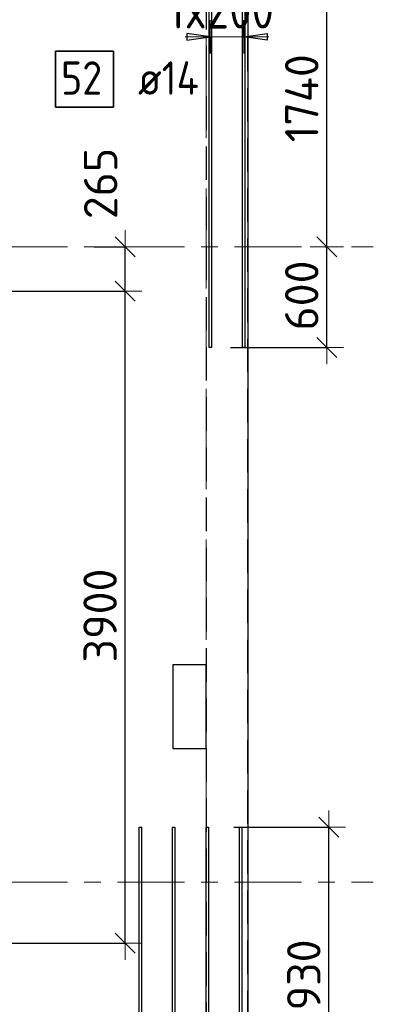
# Model space of a CAD drawing. Header units: metres. Extents: x -38 to 98, y -15 to 19.
# Tile 34 of 64: x 60.48 to 62.6, y 8.27 to 14.16. Entities that reach past the tile are written whole.
import ezdxf

# ---------------------------------------------------------------- set-up
doc = ezdxf.new("R2010")
doc.units = ezdxf.units.M
doc.header["$PDMODE"] = 65
for name, pattern in [('______11', [0.5, 0.4, -0.05, 0, -0.05]), ('______2', [0.27, 0.2, -0.07]), ('______5', [1.1, 0.8, -0.1, 0.1, -0.1])]:
    doc.linetypes.add(name, pattern=pattern)
for name, color, linetype, lineweight in [('XR$2$Осевая линия (1)', 7, '______5', 13), ('XR$3$Перекрытие (1)', 7, 'Continuous', 35), ('XR$3$Размерная линия (1)', 7, 'Continuous', 13), ('XR$5$Стена (1)', 7, 'Continuous', 35)]:
    doc.layers.add(name, color=color, linetype=linetype, lineweight=lineweight)
doc.layers.add('XR$3$Арм.стержн.Доп. Арм. верхн.зоны У', color=7, linetype='Continuous', lineweight=35, true_color=0x739641)
doc.styles.add('ISOCPEUR', font='txt')
doc.dimstyles.new('DIMSTYLE_3', dxfattribs={"dimtxt": 0.2, "dimasz": 0.2, "dimexe": 0, "dimexo": 0, "dimgap": 0.1, "dimtad": 2, "dimdec": 0, "dimlfac": 1000, "dimrnd": 5, "dimzin": 12, "dimdsep": 46, "dimtxsty": 'ISOCPEUR', "dimblk1": 'ALL_ML_STRICH', "dimblk2": 'ALL_ML_STRICH', "dimsah": 1, "dimcen": 0, "dimclrd": 7, "dimclre": 256, "dimclrt": 7, "dimadec": 0, "dimazin": 0, "dimtfac": 1, "dimtdec": 0, "dimtix": 1, "dimtmove": 2, "dimatfit": 3, "dimfxl": 0, "dimtzin": 0, "dimlwd": 0, "dimlwe": -3, "dimarcsym": 0})
doc.dimstyles.new('DIMSTYLE_7', dxfattribs={"dimtxt": 0.2, "dimasz": 0.2, "dimexe": 0, "dimexo": 0, "dimgap": 0.1, "dimtad": 2, "dimdec": 0, "dimlfac": 1000, "dimrnd": 5, "dimzin": 12, "dimdsep": 46, "dimtxsty": 'ISOCPEUR', "dimblk1": 'ALL_ML_STRICH', "dimblk2": 'ALL_ML_STRICH', "dimsah": 1, "dimcen": 0, "dimclrd": 7, "dimclre": 256, "dimclrt": 7, "dimadec": 0, "dimazin": 0, "dimtfac": 1, "dimtdec": 0, "dimtix": 1, "dimtmove": 2, "dimatfit": 3, "dimfxl": 0, "dimtvp": 1.2, "dimtzin": 0, "dimlwd": 0, "dimlwe": -3, "dimarcsym": 0})

# ---------------------------------------------------------------- blocks, each defined once
blk = doc.blocks.new('ALL_ML_STRICH')
at = {"color": 0, "linetype": 'ByBlock', "lineweight": -2}
for p, q in [((-0.3, -0.3), (0.3, 0.3)), ((0, -0.5), (0, 0.5)), ((-1, 0), (0.5, 0))]:
    blk.add_line(p, q, dxfattribs=at)
blk = doc.blocks.new('*D179')
at = {"layer": 'DEFPOINTS', "color": 7, "linetype": 'Continuous', "lineweight": 13, "transparency": 33554687}
for p in [(60.2571, 12.5343), (60.2414, 8.6343), (61.1149, 8.6343)]:
    blk.add_point(p, dxfattribs=at)
at = {"layer": 'XR$3$Размерная линия (1)', "color": 9, "linetype": 'Continuous', "lineweight": -2, "true_color": 0xc7c7c7, "transparency": 33554687}
for p, q in [((60.2771, 12.5343), (61.1149, 12.5343)), ((60.2614, 8.6343), (61.1149, 8.6343))]:
    blk.add_line(p, q, dxfattribs=at)
at = {"layer": 'XR$3$Размерная линия (1)', "color": 7, "linetype": 'Continuous', "lineweight": -2, "transparency": 33554687}
blk.add_line((61.1149, 8.6343), (61.1149, 12.5343), dxfattribs=at)
at = {"layer": 'XR$3$Размерная линия (1)', "color": 7, "linetype": 'Continuous', "lineweight": 13, "transparency": 33554687, "xscale": 0.2, "yscale": 0.2, "zscale": 0.2}
for p, rotation in [((61.1149, 12.5343), 90), ((61.1149, 8.6343), 270)]:
    blk.add_blockref('ALL_ML_STRICH', p, dxfattribs=dict(at, rotation=rotation))
at = {"layer": 'XR$3$Размерная линия (1)', "color": 7, "linetype": 'Continuous', "lineweight": 13, "transparency": 33554687, "insert": (60.9649, 10.5943), "char_height": 0.2, "width": 0.8, "attachment_point": 5, "rotation": 90, "style": 'ISOCPEUR'}
blk.add_mtext('\\A1;{3900}', dxfattribs=at)
blk = doc.blocks.new('*D180')
at = {"layer": 'DEFPOINTS', "color": 7, "linetype": 'Continuous', "lineweight": 13, "transparency": 33554687}
for p in [(60.9095, 12.8), (60.2571, 12.5343), (61.1149, 12.5343)]:
    blk.add_point(p, dxfattribs=at)
at = {"layer": 'XR$3$Размерная линия (1)', "color": 9, "linetype": 'Continuous', "lineweight": -2, "true_color": 0xc7c7c7, "transparency": 33554687}
for p, q in [((60.9295, 12.8), (61.1149, 12.8)), ((60.2771, 12.5343), (61.1149, 12.5343))]:
    blk.add_line(p, q, dxfattribs=at)
at = {"layer": 'XR$3$Размерная линия (1)', "color": 7, "linetype": 'Continuous', "lineweight": -2, "transparency": 33554687}
blk.add_line((61.1149, 12.5343), (61.1149, 12.8), dxfattribs=at)
at = {"layer": 'XR$3$Размерная линия (1)', "color": 7, "linetype": 'Continuous', "lineweight": 13, "transparency": 33554687, "xscale": 0.2, "yscale": 0.2, "zscale": 0.2}
for p, rotation in [((61.1149, 12.8), 90), ((61.1149, 12.5343), 270)]:
    blk.add_blockref('ALL_ML_STRICH', p, dxfattribs=dict(at, rotation=rotation))
at = {"layer": 'XR$3$Размерная линия (1)', "color": 7, "linetype": 'Continuous', "lineweight": 13, "transparency": 33554687, "insert": (60.9683, 13.1788), "char_height": 0.2, "width": 0.6, "attachment_point": 5, "rotation": 90, "style": 'ISOCPEUR'}
blk.add_mtext('\\A1;{265}', dxfattribs=at)
blk = doc.blocks.new('*D198')
at = {"layer": 'DEFPOINTS', "color": 7, "linetype": 'Continuous', "lineweight": 13, "transparency": 33554687}
for p in [(62.2895, 12.8), (61.7245, 12.1975), (62.3216, 12.1975)]:
    blk.add_point(p, dxfattribs=at)
at = {"layer": 'XR$3$Размерная линия (1)', "color": 9, "linetype": 'Continuous', "lineweight": -2, "true_color": 0xc7c7c7, "transparency": 33554687}
for p, q in [((62.3095, 12.8), (62.3216, 12.8)), ((61.7445, 12.1975), (62.3216, 12.1975))]:
    blk.add_line(p, q, dxfattribs=at)
at = {"layer": 'XR$3$Размерная линия (1)', "color": 7, "linetype": 'Continuous', "lineweight": -2, "transparency": 33554687}
blk.add_line((62.3216, 12.1975), (62.3216, 12.8), dxfattribs=at)
at = {"layer": 'XR$3$Размерная линия (1)', "color": 7, "linetype": 'Continuous', "lineweight": 13, "transparency": 33554687, "xscale": 0.2, "yscale": 0.2, "zscale": 0.2}
for p, rotation in [((62.3216, 12.8), 90), ((62.3216, 12.1975), 270)]:
    blk.add_blockref('ALL_ML_STRICH', p, dxfattribs=dict(at, rotation=rotation))
at = {"layer": 'XR$3$Размерная линия (1)', "color": 7, "linetype": 'Continuous', "lineweight": 13, "transparency": 33554687, "insert": (62.1716, 12.5088), "char_height": 0.2, "width": 0.6, "attachment_point": 5, "rotation": 90, "style": 'ISOCPEUR'}
blk.add_mtext('\\A1;{600}', dxfattribs=at)
blk = doc.blocks.new('*D199')
at = {"layer": 'DEFPOINTS', "color": 7, "linetype": 'Continuous', "lineweight": 13, "transparency": 33554687}
for p in [(61.7593, 14.5375), (62.2895, 12.8), (62.3216, 12.8)]:
    blk.add_point(p, dxfattribs=at)
at = {"layer": 'XR$3$Размерная линия (1)', "color": 9, "linetype": 'Continuous', "lineweight": -2, "true_color": 0xc7c7c7, "transparency": 33554687}
for p, q in [((61.7793, 14.5375), (62.3216, 14.5375)), ((62.3095, 12.8), (62.3216, 12.8))]:
    blk.add_line(p, q, dxfattribs=at)
at = {"layer": 'XR$3$Размерная линия (1)', "color": 7, "linetype": 'Continuous', "lineweight": -2, "transparency": 33554687}
blk.add_line((62.3216, 12.8), (62.3216, 14.5375), dxfattribs=at)
at = {"layer": 'XR$3$Размерная линия (1)', "color": 7, "linetype": 'Continuous', "lineweight": 13, "transparency": 33554687, "xscale": 0.2, "yscale": 0.2, "zscale": 0.2}
for p, rotation in [((62.3216, 14.5375), 90), ((62.3216, 12.8), 270)]:
    blk.add_blockref('ALL_ML_STRICH', p, dxfattribs=dict(at, rotation=rotation))
at = {"layer": 'XR$3$Размерная линия (1)', "color": 7, "linetype": 'Continuous', "lineweight": 13, "transparency": 33554687, "insert": (62.1716, 13.6888), "char_height": 0.2, "width": 0.8, "attachment_point": 5, "rotation": 90, "style": 'ISOCPEUR'}
blk.add_mtext('\\A1;{1740}', dxfattribs=at)
blk = doc.blocks.new('*D201')
at = {"layer": 'DEFPOINTS', "color": 7, "linetype": 'Continuous', "lineweight": 13, "transparency": 33554687}
for p in [(61.7462, 9.3287), (62.3068, 7.4), (62.3341, 7.4)]:
    blk.add_point(p, dxfattribs=at)
at = {"layer": 'XR$3$Размерная линия (1)', "color": 9, "linetype": 'Continuous', "lineweight": -2, "true_color": 0xc7c7c7, "transparency": 33554687}
for p, q in [((61.7662, 9.3287), (62.3341, 9.3287)), ((62.3268, 7.4), (62.3341, 7.4))]:
    blk.add_line(p, q, dxfattribs=at)
at = {"layer": 'XR$3$Размерная линия (1)', "color": 7, "linetype": 'Continuous', "lineweight": -2, "transparency": 33554687}
blk.add_line((62.3341, 7.4), (62.3341, 9.3287), dxfattribs=at)
at = {"layer": 'XR$3$Размерная линия (1)', "color": 7, "linetype": 'Continuous', "lineweight": 13, "transparency": 33554687, "xscale": 0.2, "yscale": 0.2, "zscale": 0.2}
for p, rotation in [((62.3341, 9.3287), 90), ((62.3341, 7.4), 270)]:
    blk.add_blockref('ALL_ML_STRICH', p, dxfattribs=dict(at, rotation=rotation))
at = {"layer": 'XR$3$Размерная линия (1)', "color": 7, "linetype": 'Continuous', "lineweight": 13, "transparency": 33554687, "insert": (62.1841, 8.3943), "char_height": 0.2, "width": 0.8, "attachment_point": 5, "rotation": 90, "style": 'ISOCPEUR'}
blk.add_mtext('\\A1;{1930}', dxfattribs=at)

msp = doc.modelspace()

# ---------------------------------------------------------------- linework, layer by layer
at = {"layer": 'XR$2$Осевая линия (1)', "color": 253, "linetype": '______11', "lineweight": 13, "true_color": 0xa0a0a0, "transparency": 33554687}
for p, q in [((61.6, -2.65), (61.6, 18.35)), ((-2.63, 12.8), (62.6, 12.8)), ((-2.63, 9), (62.6, 9))]:
    msp.add_line(p, q, dxfattribs=at)
at = {"layer": 'XR$3$Арм.стержн.Доп. Арм. верхн.зоны У', "color": 253, "linetype": 'Continuous', "lineweight": -3, "true_color": 0xa0a0a0, "transparency": 33554687}
for p, q in [((61.6245, 14.0562), (61.6245, 14.1562)), ((61.8245, 14.0562), (61.8245, 14.1562)), ((61.6245, 14.0562), (61.6245, 13.9562)), ((61.8245, 14.0562), (61.8245, 13.9562))]:
    msp.add_line(p, q, dxfattribs=at)
at = {"layer": 'XR$3$Арм.стержн.Доп. Арм. верхн.зоны У', "color": 7, "linetype": 'Continuous', "lineweight": 13, "transparency": 33554687}
for p, q in [((61.6245, 14.0562), (61.4745, 14.0562)), ((61.6245, 14.0562), (61.8245, 14.0562)), ((61.8245, 14.0562), (61.9745, 14.0562))]:
    msp.add_line(p, q, dxfattribs=at)
at = {"layer": 'XR$3$Арм.стержн.Доп. Арм. верхн.зоны У', "color": 7, "linetype": 'Continuous', "lineweight": 25, "transparency": 33554687}
for p, q in [((61.6245, 14.0562), (61.4845, 14.0762)), ((61.4845, 14.0762), (61.4845, 14.0362)), ((61.4845, 14.0362), (61.6245, 14.0562)), ((61.8245, 14.0562), (61.9645, 14.0762)), ((61.9645, 14.0362), (61.8245, 14.0562)), ((61.9645, 14.0762), (61.9645, 14.0362))]:
    msp.add_line(p, q, dxfattribs=at)
for points in [[(61.6175, 12.1975), (61.6175, 14.5375), (61.6315, 14.5375), (61.6315, 12.1975), (61.6175, 12.1975)], [(61.8175, 12.1975), (61.8175, 14.5375), (61.8315, 14.5375), (61.8315, 12.1975), (61.8175, 12.1975)], [(61.199, -0.0313), (61.199, 9.3287), (61.213, 9.3287), (61.213, -0.0313), (61.199, -0.0313)], [(61.399, -0.0313), (61.399, 9.3287), (61.413, 9.3287), (61.413, -0.0313), (61.399, -0.0313)], [(61.599, -0.0313), (61.599, 9.3287), (61.613, 9.3287), (61.613, -0.0313), (61.599, -0.0313)], [(61.799, -0.0313), (61.799, 9.3287), (61.813, 9.3287), (61.813, -0.0313), (61.799, -0.0313)]]:
    msp.add_lwpolyline(points, dxfattribs=at)
at = {"layer": 'XR$3$Арм.стержн.Доп. Арм. верхн.зоны У', "color": 7, "linetype": 'Continuous', "lineweight": 35, "transparency": 33554687}
msp.add_lwpolyline([(60.6981, 13.6366), (61.0448, 13.6366), (61.0448, 13.9699), (60.6981, 13.9699), (60.6981, 13.6366)], dxfattribs=at)
at = {"layer": 'XR$3$Перекрытие (1)', "color": 7, "linetype": 'Continuous', "lineweight": 25, "transparency": 33554687}
for p, q in [((61.85, 16.65), (61.85, -0.25)), ((61.4, 10.3), (61.4, 9.8)), ((61.6, 10.3), (61.4, 10.3)), ((61.6, 9.8), (61.6, 10.3)), ((61.4, 9.8), (61.6, 9.8))]:
    msp.add_line(p, q, dxfattribs=at)
at = {"layer": 'XR$5$Стена (1)', "color": 253, "linetype": '______2', "lineweight": -3, "true_color": 0xa0a0a0, "transparency": 33554687}
for p, q in [((61.6, 16.4), (61.6, 9)), ((61.85, -0.25), (61.85, 16.4)), ((61.6, 8.88), (61.6, 6.12))]:
    msp.add_line(p, q, dxfattribs=at)

# ---------------------------------------------------------------- texts
at = {"layer": 'XR$3$Арм.стержн.Доп. Арм. верхн.зоны У', "color": 7, "linetype": 'Continuous', "lineweight": 13, "transparency": 33554687, "insert": (61.3725, 14.1062), "char_height": 0.22, "width": 0.823552, "attachment_point": 7, "style": 'ISOCPEUR'}
msp.add_mtext('\\W0.89;1x200', dxfattribs=at)
at = {"layer": 'XR$3$Арм.стержн.Доп. Арм. верхн.зоны У', "color": 7, "linetype": 'Continuous', "lineweight": 25, "transparency": 33554687, "char_height": 0.2, "attachment_point": 7, "style": 'ISOCPEUR'}
for s, insert, width in [('\\W0.87;52', (60.7314, 13.7099), 0.367208), ('\\W0.89; ø14 ', (61.0781, 13.7099), 0.769432)]:
    msp.add_mtext(s, dxfattribs=dict(at, insert=insert, width=width))

# ---------------------------------------------------------------- dimensions: what is measured, and where the dimension line sits
at = {"layer": 'XR$3$Размерная линия (1)', "color": 7, "linetype": 'Continuous', "lineweight": 13, "transparency": 33554687}
for base, p1, p2, dimstyle, picture, middle in [((62.32155, 14.53752), (62.30948, 12.8), (61.7793, 14.53752), 'DIMSTYLE_3', '*D199', (62.17155, 13.68876)), ((61.1149, 12.8), (60.2771, 12.5343), (60.9295, 12.8), 'DIMSTYLE_7', '*D180', (60.9683, 13.1788)), ((62.32155, 12.8), (61.74449, 12.19752), (62.30948, 12.8), 'DIMSTYLE_3', '*D198', (62.17155, 12.50876)), ((61.1149, 12.5343), (60.2614, 8.6343), (60.2771, 12.5343), 'DIMSTYLE_3', '*D179', (60.9649, 10.5943)), ((62.3341, 9.3287), (62.3268, 7.4), (61.7662, 9.3287), 'DIMSTYLE_3', '*D201', (62.1841, 8.3943))]:
    dim = msp.add_linear_dim(base=base, p1=p1, p2=p2, angle=90, dimstyle=dimstyle, override={"dimpost": '<>', "dimclrd": 7, "dimclre": 9, "dimclrt": 7, "dimlwd": 0, "dimlwe": 65533}, dxfattribs=at)
    dim.commit()
    dim.dimension.update_dxf_attribs({"geometry": picture, "text_midpoint": middle, "dimtype": 160})

doc.saveas('drawing.dxf')
